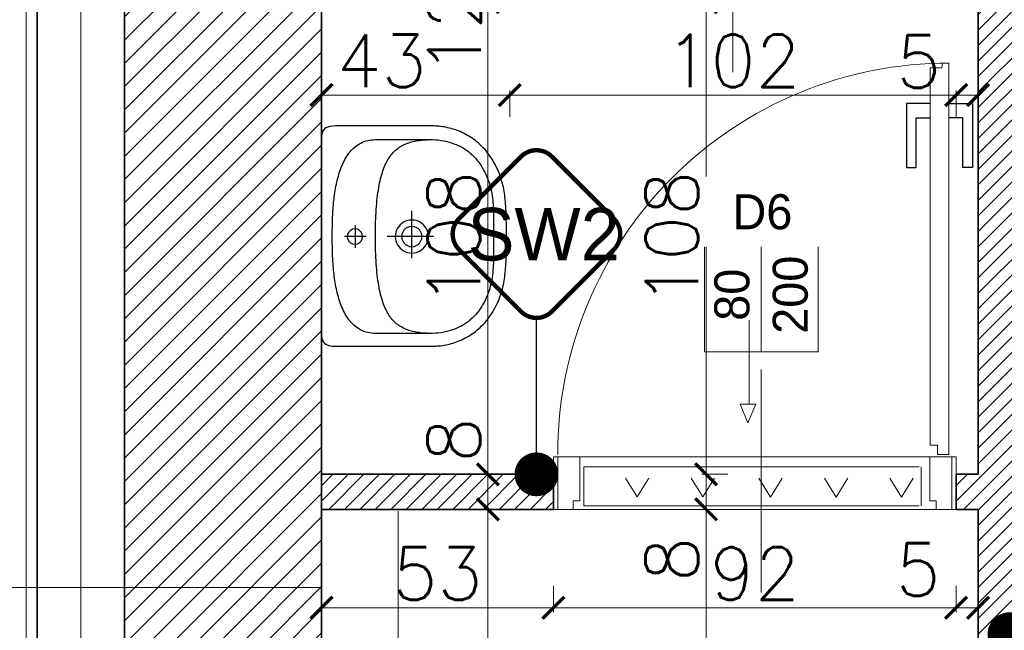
# Model space of a CAD drawing. Header units: millimetres. Extents: x -587 to 33545, y -26688 to 22494.
# Tile 140 of 256: x 8863 to 9088, y 10917 to 11056. Entities that reach past the tile are written whole.
import ezdxf
from ezdxf.lldxf.tags import DXFTag

# ---------------------------------------------------------------- set-up
doc = ezdxf.new("R2010")
doc.units = ezdxf.units.MM
doc.header["$MEASUREMENT"] = 0
for name, color, linetype, lineweight in [('_IS_EKO_kratki transferowe', 160, 'Continuous', 15), ('A_istniejące ściany', 7, 'Continuous', 35), ('A_izolacja', 5, 'Continuous', 9), ('A_l.przerywana', 250, 'ICAD_ISO03W100', 9), ('A_linie widokowe', 5, 'Continuous', 18), ('A_opisy', 166, 'Continuous', 15), ('A_projektowane sciany', 5, 'Continuous', 35), ('l.widokowa', 140, 'Continuous', 15), ('l.wypełnien', 253, 'Continuous', 5), ('linia opisowa', 175, 'Continuous', 9), ('szraf1', 8, 'Continuous', 5), ('wymiarowanie', 176, 'Continuous', 9)]:
    doc.layers.add(name, color=color, linetype=linetype, lineweight=lineweight)
for name, color, linetype in [('D-opis-elewacja', 104, 'Continuous'), ('D-opis-elewacje', 104, 'Continuous'), ('stolarka', 1, 'Continuous'), ('WYPOSAŻENIE', 1, 'Continuous')]:
    doc.layers.add(name, color=color, linetype=linetype)
doc.styles.add('styl2', font='simplex.shx')
doc.linetypes.add('BATTING', pattern='A,0.00254,-2.54,[134,ltypeshp.shx,S=2.54,R=0,X=-2.54,Y=0],-5.08,[134,ltypeshp.shx,S=2.54,R=180,X=2.54,Y=0],-2.54', length=10.16254)
tags = doc.linetypes.add('ICAD_ISO03W100', pattern=[30, 12, -18]).pattern_tags.tags
tags[6:7] = [DXFTag(74, 4), DXFTag(75, 0), DXFTag(340, '0'), DXFTag(46, 1.0), DXFTag(50, 0.0), DXFTag(44, 0.0), DXFTag(45, 0.0)]
tags[4:5] = [DXFTag(74, 4), DXFTag(75, 0), DXFTag(340, '0'), DXFTag(46, 1.0), DXFTag(50, 0.0), DXFTag(44, 0.0), DXFTag(45, 0.0)]
doc.dimstyles.new('Skala 1-50', dxfattribs={"dimtxt": 12, "dimasz": 5, "dimexe": 1, "dimexo": 1, "dimgap": 1.5, "dimtad": 1, "dimdec": 1, "dimrnd": 0.5, "dimtxsty": 'styl2', "dimblk": 'ARCHTICK', "dimcen": 5, "dimadec": 0, "dimazin": 0, "dimtfac": 1, "dimtdec": 1, "dimtmove": 1, "dimatfit": 3, "dimldrblk": 'ARCHTICK', "dimfxl": 5, "dimfxlon": 1, "dimlwd": -1, "dimlwe": -1, "dimarcsym": 0})

# ---------------------------------------------------------------- blocks, each defined once
blk = doc.blocks.new('zw$1165')
at = {"layer": 'WYPOSAŻENIE', "color": 0}
for points in [[(25.14, 42.24), (24.52, 42.24), (23.91, 42.24), (23.31, 42.24), (22.72, 42.23), (22.13, 42.23), (21.56, 42.22), (20.99, 42.2), (20.44, 42.19), (19.89, 42.17), (19.35, 42.15), (18.82, 42.12), (18.3, 42.09), (17.78, 42.05), (17.28, 42.01), (16.78, 41.96), (16.3, 41.91), (15.82, 41.85), (15.35, 41.78), (14.89, 41.71), (14.43, 41.63), (13.99, 41.54), (13.55, 41.44), (13.12, 41.33), (12.7, 41.22), (12.7, 41.22), (12.09, 41.03), (11.51, 40.84), (10.93, 40.63), (10.38, 40.4), (9.84, 40.17), (9.32, 39.92), (8.81, 39.67), (8.32, 39.4), (7.85, 39.12), (7.39, 38.84), (6.95, 38.54), (6.52, 38.23), (6.11, 37.92), (5.72, 37.6), (5.34, 37.27), (4.97, 36.93), (4.62, 36.58), (4.28, 36.23), (3.96, 35.87), (3.65, 35.51), (3.36, 35.14), (3.08, 34.76), (2.81, 34.39), (2.56, 34), (2.32, 33.62), (2.09, 33.23), (1.88, 32.83), (1.67, 32.44), (1.48, 32.04), (1.31, 31.64), (1.14, 31.24), (0.99, 30.84), (0.85, 30.44), (0.72, 30.03), (0.6, 29.63), (0.49, 29.23), (0.4, 28.83), (0.31, 28.43), (0.24, 28.03), (0.17, 27.64), (0.12, 27.25), (0.08, 26.86), (0.04, 26.47), (0.02, 26.09), (0, 25.72), (0, 25.34), (0, 25.34), (0, 3.19), (0.03, 2.5), (0.11, 1.9), (0.25, 1.4), (0.44, 0.99), (0.7, 0.66), (1.01, 0.4), (1.39, 0.22), (1.82, 0.09), (2.33, 0.02), (2.89, 0), (25.14, 0), (47.39, 0), (47.96, 0.02), (48.46, 0.09), (48.9, 0.22), (49.28, 0.4), (49.59, 0.66), (49.84, 0.99), (50.04, 1.4), (50.18, 1.9), (50.26, 2.5), (50.29, 3.19), (50.29, 25.34), (50.28, 25.72), (50.27, 26.09), (50.24, 26.47), (50.21, 26.86), (50.17, 27.25), (50.11, 27.64), (50.05, 28.03), (49.98, 28.43), (49.89, 28.83), (49.79, 29.23), (49.69, 29.63), (49.57, 30.03), (49.44, 30.44), (49.3, 30.84), (49.15, 31.24), (48.98, 31.64), (48.8, 32.04), (48.61, 32.44), (48.41, 32.83), (48.2, 33.23), (47.97, 33.62), (47.73, 34), (47.48, 34.39), (47.21, 34.76), (46.93, 35.14), (46.63, 35.51), (46.33, 35.87), (46, 36.23), (45.67, 36.58), (45.32, 36.93), (44.95, 37.27), (44.57, 37.6), (44.17, 37.92), (43.76, 38.23), (43.34, 38.54), (42.9, 38.84), (42.44, 39.12), (41.96, 39.4), (41.48, 39.67), (40.97, 39.92), (40.45, 40.17), (39.91, 40.4), (39.35, 40.63), (38.78, 40.84), (38.19, 41.03), (37.59, 41.22), (37.59, 41.22), (37.16, 41.33), (36.74, 41.44), (36.3, 41.54), (35.85, 41.63), (35.4, 41.71), (34.94, 41.78), (34.47, 41.85), (33.99, 41.91), (33.5, 41.96), (33.01, 42.01), (32.5, 42.05), (31.99, 42.09), (31.47, 42.12), (30.94, 42.15), (30.4, 42.17), (29.85, 42.19), (29.3, 42.2), (28.73, 42.22), (28.15, 42.23), (27.57, 42.23), (26.98, 42.24), (26.38, 42.24), (25.76, 42.24), (25.14, 42.24), (25.14, 42.24)], [(25.25, 39.29), (25.78, 39.29), (26.31, 39.3), (26.86, 39.3), (27.41, 39.3), (27.96, 39.31), (28.52, 39.31), (29.08, 39.31), (29.65, 39.31), (30.21, 39.3), (30.77, 39.29), (31.33, 39.27), (31.89, 39.24), (32.45, 39.21), (32.99, 39.17), (33.53, 39.12), (34.07, 39.06), (34.59, 38.99), (35.1, 38.9), (35.61, 38.8), (36.12, 38.69), (36.61, 38.56), (37.11, 38.42), (37.6, 38.27), (38.08, 38.1), (38.56, 37.92), (39.04, 37.72), (39.51, 37.51), (39.97, 37.28), (40.43, 37.04), (40.88, 36.78), (41.33, 36.51), (41.77, 36.22), (42.21, 35.91), (42.64, 35.58), (43.06, 35.24), (43.92, 34.42), (44.3, 33.99), (44.65, 33.56), (44.97, 33.12), (45.27, 32.67), (45.54, 32.21), (45.8, 31.73), (46.03, 31.25), (46.24, 30.75), (46.44, 30.24), (46.62, 29.71), (46.79, 29.16), (46.94, 28.6), (47.09, 28.02), (47.2, 27.34), (47.29, 26.67), (47.35, 26), (47.38, 25.32), (47.38, 12.31), (47.36, 11.84), (47.32, 11.39), (47.25, 10.96), (47.17, 10.54), (47.06, 10.13), (46.93, 9.74), (46.77, 9.36), (46.6, 8.99), (46.41, 8.64), (46.2, 8.3), (45.97, 7.97), (45.73, 7.65), (45.47, 7.35), (45.19, 7.06), (44.89, 6.78), (44.58, 6.51), (44.26, 6.26), (43.92, 6.01), (43.57, 5.78), (43.21, 5.55), (42.83, 5.34), (42.45, 5.14), (42.05, 4.94), (41.64, 4.76), (41.23, 4.58), (40.81, 4.42), (40.37, 4.26), (39.93, 4.11), (39.49, 3.97), (39.04, 3.84), (38.58, 3.72), (38.12, 3.6), (37.65, 3.49), (37.18, 3.39), (36.71, 3.3), (36.23, 3.21), (35.76, 3.13), (35.28, 3.05), (34.8, 2.98), (34.33, 2.92), (33.85, 2.86), (33.38, 2.8), (32.91, 2.76), (32.44, 2.71), (31.97, 2.67), (31.51, 2.64), (31.06, 2.61), (30.61, 2.58), (30.16, 2.56), (29.73, 2.53), (29.3, 2.52), (28.88, 2.5), (28.46, 2.49), (28.06, 2.48), (27.67, 2.47), (27.28, 2.47), (26.91, 2.46), (26.55, 2.46), (26.21, 2.46), (25.87, 2.46), (25.55, 2.46), (25.25, 2.46), (25.25, 2.46), (24.94, 2.46), (24.63, 2.46), (24.29, 2.46), (23.95, 2.46), (23.59, 2.46), (23.22, 2.47), (22.83, 2.47), (22.44, 2.48), (22.04, 2.49), (21.62, 2.5), (21.2, 2.52), (20.77, 2.53), (20.34, 2.56), (19.89, 2.58), (19.44, 2.61), (18.99, 2.64), (18.53, 2.67), (18.06, 2.71), (17.59, 2.76), (17.12, 2.8), (16.65, 2.86), (16.17, 2.92), (15.69, 2.98), (15.22, 3.05), (14.74, 3.13), (14.26, 3.21), (13.79, 3.3), (13.32, 3.39), (12.85, 3.49), (12.38, 3.6), (11.92, 3.72), (11.46, 3.84), (11.01, 3.97), (10.56, 4.11), (10.13, 4.26), (9.69, 4.42), (9.27, 4.58), (8.85, 4.76), (8.45, 4.94), (8.05, 5.14), (7.67, 5.34), (7.29, 5.55), (6.93, 5.78), (6.58, 6.01), (6.24, 6.26), (5.92, 6.51), (5.61, 6.78), (5.31, 7.06), (5.03, 7.35), (4.77, 7.65), (4.52, 7.97), (4.3, 8.3), (4.09, 8.64), (3.9, 8.99), (3.72, 9.36), (3.57, 9.74), (3.44, 10.13), (3.33, 10.54), (3.25, 10.96), (3.18, 11.39), (3.14, 11.84), (3.12, 12.31), (3.12, 12.31), (3.12, 25.32), (3.15, 26), (3.21, 26.67), (3.29, 27.34), (3.41, 28.02), (3.56, 28.6), (3.71, 29.16), (3.88, 29.71), (4.06, 30.24), (4.26, 30.75), (4.47, 31.25), (4.7, 31.73), (4.96, 32.21), (5.23, 32.67), (5.53, 33.12), (5.85, 33.56), (6.2, 33.99), (6.57, 34.42), (7.43, 35.24), (7.86, 35.58), (8.29, 35.91), (8.73, 36.22), (9.17, 36.51), (9.62, 36.78), (10.07, 37.04), (10.53, 37.28), (10.99, 37.51), (11.46, 37.72), (11.94, 37.92), (12.42, 38.1), (12.9, 38.27), (13.39, 38.42), (13.88, 38.56), (14.38, 38.69), (14.89, 38.8), (15.4, 38.9), (15.91, 38.99), (16.43, 39.06), (16.96, 39.12), (17.51, 39.17), (18.05, 39.21), (18.61, 39.24), (19.16, 39.27), (19.73, 39.29), (20.29, 39.3), (20.85, 39.31), (21.42, 39.31), (21.98, 39.31), (22.54, 39.31), (23.09, 39.3), (23.64, 39.3), (24.19, 39.3), (24.72, 39.29), (25.25, 39.29)], [(25.25, 12.31), (24.4, 12.31), (23.58, 12.32), (22.77, 12.34), (21.99, 12.36), (21.22, 12.38), (20.48, 12.42), (19.75, 12.45), (19.05, 12.5), (18.36, 12.55), (17.7, 12.6), (17.05, 12.67), (16.42, 12.73), (15.81, 12.81), (15.22, 12.89), (14.64, 12.98), (14.09, 13.07), (13.55, 13.17), (13.03, 13.27), (12.52, 13.38), (12.03, 13.5), (11.56, 13.62), (11.1, 13.75), (10.66, 13.89), (10.24, 14.03), (9.83, 14.18), (9.43, 14.33), (9.05, 14.49), (8.69, 14.66), (8.34, 14.83), (8, 15.01), (7.68, 15.19), (7.37, 15.38), (7.07, 15.58), (6.79, 15.79), (6.52, 16), (6.26, 16.21), (6.01, 16.44), (5.78, 16.67), (5.56, 16.9), (5.35, 17.15), (5.15, 17.4), (4.96, 17.65), (4.79, 17.91), (4.62, 18.18), (4.46, 18.46), (4.32, 18.74), (4.18, 19.03), (4.06, 19.32), (3.94, 19.62), (3.83, 19.93), (3.73, 20.24), (3.64, 20.56), (3.56, 20.89), (3.48, 21.23), (3.42, 21.57), (3.36, 21.91), (3.31, 22.27), (3.26, 22.63), (3.22, 23), (3.19, 23.37), (3.17, 23.75), (3.15, 24.14), (3.13, 24.54), (3.13, 24.94), (3.12, 25.34)], [(47.38, 25.34), (47.37, 24.94), (47.37, 24.54), (47.35, 24.14), (47.33, 23.75), (47.31, 23.37), (47.28, 23), (47.24, 22.63), (47.19, 22.27), (47.14, 21.91), (47.08, 21.57), (47.02, 21.23), (46.94, 20.89), (46.86, 20.56), (46.77, 20.24), (46.67, 19.93), (46.56, 19.62), (46.44, 19.32), (46.32, 19.03), (46.18, 18.74), (46.04, 18.46), (45.88, 18.18), (45.71, 17.91), (45.54, 17.65), (45.35, 17.4), (45.15, 17.15), (44.94, 16.9), (44.72, 16.67), (44.49, 16.44), (44.24, 16.21), (43.98, 16), (43.71, 15.79), (43.43, 15.58), (43.13, 15.38), (42.82, 15.19), (42.5, 15.01), (42.16, 14.83), (41.81, 14.66), (41.45, 14.49), (41.07, 14.33), (40.67, 14.18), (40.26, 14.03), (39.84, 13.89), (39.4, 13.75), (38.94, 13.62), (38.47, 13.5), (37.98, 13.38), (37.47, 13.27), (36.95, 13.17), (36.41, 13.07), (35.85, 12.98), (35.28, 12.89), (34.69, 12.81), (34.08, 12.73), (33.45, 12.67), (32.8, 12.6), (32.14, 12.55), (31.45, 12.5), (30.75, 12.45), (30.02, 12.42), (29.28, 12.38), (28.51, 12.36), (27.73, 12.34), (26.92, 12.32), (26.1, 12.31), (25.25, 12.31)], [(25.26, 25.56), (25.26, 15)], [(25.26, 16.85), (25.77, 16.89), (26.26, 16.99), (26.72, 17.15), (27.16, 17.37), (27.56, 17.64), (27.92, 17.96), (28.24, 18.32), (28.51, 18.72), (28.73, 19.16), (28.89, 19.62), (28.99, 20.11), (29.03, 20.63), (28.99, 21.14), (28.89, 21.63), (28.73, 22.09), (28.51, 22.53), (28.24, 22.93), (27.92, 23.29), (27.56, 23.61), (27.16, 23.88), (26.72, 24.1), (26.26, 24.26), (25.77, 24.36), (25.26, 24.4), (24.75, 24.36), (24.26, 24.26), (23.79, 24.1), (23.36, 23.88), (22.95, 23.61), (22.59, 23.29), (22.27, 22.93), (22, 22.53), (21.78, 22.09), (21.62, 21.63), (21.52, 21.14), (21.49, 20.63), (21.52, 20.11), (21.62, 19.62), (21.78, 19.16), (22, 18.72), (22.27, 18.32), (22.59, 17.96), (22.95, 17.64), (23.36, 17.37), (23.79, 17.15), (24.26, 16.99), (24.75, 16.89), (25.26, 16.85)], [(25.26, 18.31), (25.79, 18.37), (26.27, 18.55), (26.7, 18.82), (27.06, 19.18), (27.33, 19.61), (27.51, 20.1), (27.57, 20.63), (27.51, 21.15), (27.33, 21.64), (27.06, 22.07), (26.7, 22.43), (26.27, 22.7), (25.79, 22.88), (25.26, 22.94), (24.73, 22.88), (24.24, 22.7), (23.81, 22.43), (23.45, 22.07), (23.18, 21.64), (23.01, 21.15), (22.94, 20.63), (22.94, 20.63), (23.01, 20.1), (23.18, 19.61), (23.45, 19.18), (23.81, 18.82), (24.24, 18.55), (24.73, 18.37), (25.26, 18.31), (25.26, 18.31)], [(30.17, 20.65), (19.42, 20.65)], [(25.26, 5.87), (25.81, 5.96), (26.3, 6.21), (26.68, 6.59), (26.93, 7.08), (27.02, 7.63), (26.93, 8.19), (26.68, 8.67), (26.3, 9.05), (25.81, 9.3), (25.26, 9.39), (24.7, 9.3), (24.22, 9.05), (23.84, 8.67), (23.59, 8.19), (23.5, 7.63), (23.59, 7.08), (23.84, 6.59), (24.22, 6.21), (24.7, 5.96), (25.26, 5.87)], [(25.25, 10.21), (25.25, 5.27)], [(22.71, 7.72), (27.8, 7.72)]]:
    blk.add_lwpolyline(points, dxfattribs=at)
blk = doc.blocks.new('_ArchTick')
at = {"color": 0, "linetype": 'ByBlock', "const_width": 0.15}
blk.add_lwpolyline([(-0.5, -0.5), (0.5, 0.5)], dxfattribs=at)
blk = doc.blocks.new('*D5726')
at = {"layer": 'Defpoints', "color": 0}
for p in [(8618.8, 11098.12), (8873.23, 11098.12), (8872.54, 10690.11)]:
    blk.add_point(p, dxfattribs=at)
at = {"layer": 'wymiarowanie', "color": 0}
for p, q in [((8623.8, 11098.12), (8617.8, 11098.12)), ((8618.8, 10690.11), (8618.8, 11098.12)), ((8623.8, 10690.11), (8617.8, 10690.11))]:
    blk.add_line(p, q, dxfattribs=at)
at = {"layer": 'wymiarowanie', "color": 0, "xscale": 5, "yscale": 5, "zscale": 5}
for p, rotation in [((8618.8, 11098.12), 90), ((8618.8, 10690.11), 270)]:
    blk.add_blockref('_ArchTick', p, dxfattribs=dict(at, rotation=rotation))
at = {"layer": 'wymiarowanie', "color": 0, "insert": (8611, 10894.12), "char_height": 12, "attachment_point": 5, "rotation": 90, "style": 'styl2'}
blk.add_mtext('408', dxfattribs=at)
blk = doc.blocks.new('*D5907')
at = {"layer": 'Defpoints', "color": 0}
for p in [(9039.21, 11060.39), (9020.04, 10952.59), (9039.21, 10952.59)]:
    blk.add_point(p, dxfattribs=at)
at = {"layer": 'wymiarowanie', "color": 0}
for p, q in [((9025.04, 11060.39), (9019.04, 11060.39)), ((9020.04, 11060.39), (9020.04, 10952.59)), ((9025.04, 10952.59), (9019.04, 10952.59))]:
    blk.add_line(p, q, dxfattribs=at)
at = {"layer": 'wymiarowanie', "color": 0, "xscale": 5, "yscale": 5, "zscale": 5}
for p, rotation in [((9020.04, 11060.39), 90), ((9020.04, 10952.59), 270)]:
    blk.add_blockref('_ArchTick', p, dxfattribs=dict(at, rotation=rotation))
at = {"layer": 'wymiarowanie', "color": 0, "insert": (9012.24, 11006.49), "char_height": 12, "attachment_point": 5, "rotation": 90, "style": 'styl2'}
blk.add_mtext('108', dxfattribs=at)
blk = doc.blocks.new('*D5908')
at = {"layer": 'Defpoints', "color": 0}
for p in [(9039.21, 10952.59), (9002.4, 10944.59), (9020.04, 10944.59)]:
    blk.add_point(p, dxfattribs=at)
at = {"layer": 'wymiarowanie', "color": 0}
for p, q in [((9025.04, 10952.59), (9019.04, 10952.59)), ((9020.04, 10952.59), (9020.04, 10944.59)), ((9015.04, 10944.59), (9021.04, 10944.59)), ((9020.04, 10944.59), (9020.04, 10927.61))]:
    blk.add_line(p, q, dxfattribs=at)
at = {"layer": 'wymiarowanie', "color": 0, "xscale": 5, "yscale": 5, "zscale": 5}
for p, rotation in [((9020.04, 10952.59), 90), ((9020.04, 10944.59), 270)]:
    blk.add_blockref('_ArchTick', p, dxfattribs=dict(at, rotation=rotation))
at = {"layer": 'wymiarowanie', "color": 0, "insert": (9012.24, 10933.17), "char_height": 12, "attachment_point": 5, "rotation": 90, "style": 'styl2'}
blk.add_mtext('8', dxfattribs=at)
blk = doc.blocks.new('*D5909')
at = {"layer": 'Defpoints', "color": 0}
for p in [(9002.4, 10944.59), (8998.07, 10839.59), (9020.04, 10839.59)]:
    blk.add_point(p, dxfattribs=at)
at = {"layer": 'wymiarowanie', "color": 0}
for p, q in [((9015.04, 10944.59), (9021.04, 10944.59)), ((9020.04, 10944.59), (9020.04, 10839.59)), ((9015.04, 10839.59), (9021.04, 10839.59))]:
    blk.add_line(p, q, dxfattribs=at)
at = {"layer": 'wymiarowanie', "color": 0, "xscale": 5, "yscale": 5, "zscale": 5}
for p, rotation in [((9020.04, 10944.59), 90), ((9020.04, 10839.59), 270)]:
    blk.add_blockref('_ArchTick', p, dxfattribs=dict(at, rotation=rotation))
at = {"layer": 'wymiarowanie', "color": 0, "insert": (9012.24, 10857.1), "char_height": 12, "attachment_point": 5, "rotation": 90, "style": 'styl2'}
blk.add_mtext('105', dxfattribs=at)
blk = doc.blocks.new('*D5980')
at = {"layer": 'Defpoints', "color": 0}
for p in [(8975.19, 11039.18), (8932.19, 10980.36), (8975.19, 10980.36)]:
    blk.add_point(p, dxfattribs=at)
at = {"layer": 'wymiarowanie', "color": 0}
for p, q in [((8932.19, 11034.18), (8932.19, 11040.18)), ((8932.19, 11039.18), (8975.19, 11039.18)), ((8975.19, 11034.18), (8975.19, 11040.18))]:
    blk.add_line(p, q, dxfattribs=at)
at = {"layer": 'wymiarowanie', "color": 0, "xscale": 5, "yscale": 5, "zscale": 5, "rotation": 180}
blk.add_blockref('_ArchTick', (8932.19, 11039.18), dxfattribs=at)
at = {"layer": 'wymiarowanie', "color": 0, "xscale": 5, "yscale": 5, "zscale": 5}
blk.add_blockref('_ArchTick', (8975.19, 11039.18), dxfattribs=at)
at = {"layer": 'wymiarowanie', "color": 0, "insert": (8945.88, 11046.98), "char_height": 12, "attachment_point": 5, "style": 'styl2'}
blk.add_mtext('43', dxfattribs=at)
blk = doc.blocks.new('*D5981')
at = {"layer": 'Defpoints', "color": 0}
for p in [(9077.19, 11039.18), (8975.19, 10980.36), (9077.19, 10980.36)]:
    blk.add_point(p, dxfattribs=at)
at = {"layer": 'wymiarowanie', "color": 0}
for p, q in [((8975.19, 11034.18), (8975.19, 11040.18)), ((8975.19, 11039.18), (9077.19, 11039.18)), ((9077.19, 11034.18), (9077.19, 11040.18))]:
    blk.add_line(p, q, dxfattribs=at)
at = {"layer": 'wymiarowanie', "color": 0, "xscale": 5, "yscale": 5, "zscale": 5, "rotation": 180}
blk.add_blockref('_ArchTick', (8975.19, 11039.18), dxfattribs=at)
at = {"layer": 'wymiarowanie', "color": 0, "xscale": 5, "yscale": 5, "zscale": 5}
blk.add_blockref('_ArchTick', (9077.19, 11039.18), dxfattribs=at)
at = {"layer": 'wymiarowanie', "color": 0, "insert": (9026.19, 11046.98), "char_height": 12, "attachment_point": 5, "style": 'styl2'}
blk.add_mtext('102', dxfattribs=at)
blk = doc.blocks.new('*D5982')
at = {"layer": 'Defpoints', "color": 0}
for p in [(9082.19, 11039.18), (9077.19, 11034.18), (9082.19, 11034.18)]:
    blk.add_point(p, dxfattribs=at)
at = {"layer": 'wymiarowanie', "color": 0}
for p, q in [((9077.19, 11035.18), (9077.19, 11040.18)), ((9077.19, 11039.18), (9082.19, 11039.18)), ((9082.19, 11035.18), (9082.19, 11040.18))]:
    blk.add_line(p, q, dxfattribs=at)
at = {"layer": 'wymiarowanie', "color": 0, "xscale": 5, "yscale": 5, "zscale": 5, "rotation": 180}
blk.add_blockref('_ArchTick', (9077.19, 11039.18), dxfattribs=at)
at = {"layer": 'wymiarowanie', "color": 0, "xscale": 5, "yscale": 5, "zscale": 5}
blk.add_blockref('_ArchTick', (9082.19, 11039.18), dxfattribs=at)
at = {"layer": 'wymiarowanie', "color": 0, "insert": (9068.64, 11046.83), "char_height": 12, "attachment_point": 5, "style": 'styl2'}
blk.add_mtext('5', dxfattribs=at)
blk = doc.blocks.new('*D5992')
at = {"layer": 'Defpoints', "color": 0}
for p in [(8932.19, 10944.59), (8985.19, 10944.59), (8985.19, 10922.13)]:
    blk.add_point(p, dxfattribs=at)
at = {"layer": 'wymiarowanie', "color": 0}
for p, q in [((8932.19, 10927.13), (8932.19, 10921.13)), ((8985.19, 10927.13), (8985.19, 10921.13)), ((8932.19, 10922.13), (8985.19, 10922.13))]:
    blk.add_line(p, q, dxfattribs=at)
at = {"layer": 'wymiarowanie', "color": 0, "xscale": 5, "yscale": 5, "zscale": 5, "rotation": 180}
blk.add_blockref('_ArchTick', (8932.19, 10922.13), dxfattribs=at)
at = {"layer": 'wymiarowanie', "color": 0, "xscale": 5, "yscale": 5, "zscale": 5}
blk.add_blockref('_ArchTick', (8985.19, 10922.13), dxfattribs=at)
at = {"layer": 'wymiarowanie', "color": 0, "insert": (8958.69, 10929.93), "char_height": 12, "attachment_point": 5, "style": 'styl2'}
blk.add_mtext('53', dxfattribs=at)
blk = doc.blocks.new('*D5993')
at = {"layer": 'Defpoints', "color": 0}
for p in [(9077.19, 10948.59), (8985.19, 10944.59), (9077.19, 10922.13)]:
    blk.add_point(p, dxfattribs=at)
at = {"layer": 'wymiarowanie', "color": 0}
for p, q in [((8985.19, 10927.13), (8985.19, 10921.13)), ((9077.19, 10927.13), (9077.19, 10921.13)), ((8985.19, 10922.13), (9077.19, 10922.13))]:
    blk.add_line(p, q, dxfattribs=at)
at = {"layer": 'wymiarowanie', "color": 0, "xscale": 5, "yscale": 5, "zscale": 5, "rotation": 180}
blk.add_blockref('_ArchTick', (8985.19, 10922.13), dxfattribs=at)
at = {"layer": 'wymiarowanie', "color": 0, "xscale": 5, "yscale": 5, "zscale": 5}
blk.add_blockref('_ArchTick', (9077.19, 10922.13), dxfattribs=at)
at = {"layer": 'wymiarowanie', "color": 0, "insert": (9031.19, 10929.93), "char_height": 12, "attachment_point": 5, "style": 'styl2'}
blk.add_mtext('92', dxfattribs=at)
blk = doc.blocks.new('*D5994')
at = {"layer": 'Defpoints', "color": 0}
for p in [(9077.19, 10948.59), (9082.19, 10944.59), (9082.19, 10922.13)]:
    blk.add_point(p, dxfattribs=at)
at = {"layer": 'wymiarowanie', "color": 0}
for p, q in [((9077.19, 10927.13), (9077.19, 10921.13)), ((9082.19, 10927.13), (9082.19, 10921.13)), ((9077.19, 10922.13), (9082.19, 10922.13))]:
    blk.add_line(p, q, dxfattribs=at)
at = {"layer": 'wymiarowanie', "color": 0, "xscale": 5, "yscale": 5, "zscale": 5, "rotation": 180}
blk.add_blockref('_ArchTick', (9077.19, 10922.13), dxfattribs=at)
at = {"layer": 'wymiarowanie', "color": 0, "xscale": 5, "yscale": 5, "zscale": 5}
blk.add_blockref('_ArchTick', (9082.19, 10922.13), dxfattribs=at)
at = {"layer": 'wymiarowanie', "color": 0, "insert": (9068.52, 10930.84), "char_height": 12, "attachment_point": 5, "style": 'styl2'}
blk.add_mtext('5', dxfattribs=at)
blk = doc.blocks.new('*D6138')
at = {"layer": 'Defpoints', "color": 0}
for p in [(8953.69, 11072.39), (8948.63, 11060.39), (8970.2, 11060.39)]:
    blk.add_point(p, dxfattribs=at)
at = {"layer": 'wymiarowanie', "color": 0}
for p, q in [((8965.2, 11072.39), (8971.2, 11072.39)), ((8970.2, 11072.39), (8970.2, 11060.39)), ((8965.2, 11060.39), (8971.2, 11060.39))]:
    blk.add_line(p, q, dxfattribs=at)
at = {"layer": 'wymiarowanie', "color": 0, "xscale": 5, "yscale": 5, "zscale": 5}
for p, rotation in [((8970.2, 11072.39), 90), ((8970.2, 11060.39), 270)]:
    blk.add_blockref('_ArchTick', p, dxfattribs=dict(at, rotation=rotation))
at = {"layer": 'wymiarowanie', "color": 0, "insert": (8962.55, 11054.11), "char_height": 12, "attachment_point": 5, "rotation": 90, "style": 'styl2'}
blk.add_mtext('12', dxfattribs=at)
blk = doc.blocks.new('*D6139')
at = {"layer": 'Defpoints', "color": 0}
for p in [(8948.63, 11060.39), (8949.01, 10952.59), (8970.2, 10952.59)]:
    blk.add_point(p, dxfattribs=at)
at = {"layer": 'wymiarowanie', "color": 0}
for p, q in [((8965.2, 11060.39), (8971.2, 11060.39)), ((8970.2, 11060.39), (8970.2, 10952.59)), ((8965.2, 10952.59), (8971.2, 10952.59))]:
    blk.add_line(p, q, dxfattribs=at)
at = {"layer": 'wymiarowanie', "color": 0, "xscale": 5, "yscale": 5, "zscale": 5}
for p, rotation in [((8970.2, 11060.39), 90), ((8970.2, 10952.59), 270)]:
    blk.add_blockref('_ArchTick', p, dxfattribs=dict(at, rotation=rotation))
at = {"layer": 'wymiarowanie', "color": 0, "insert": (8962.4, 11006.49), "char_height": 12, "attachment_point": 5, "rotation": 90, "style": 'styl2'}
blk.add_mtext('108', dxfattribs=at)
blk = doc.blocks.new('*D6140')
at = {"layer": 'Defpoints', "color": 0}
for p in [(8949.01, 10952.59), (8948.25, 10944.59), (8970.2, 10944.59)]:
    blk.add_point(p, dxfattribs=at)
at = {"layer": 'wymiarowanie', "color": 0}
for p, q in [((8965.2, 10952.59), (8971.2, 10952.59)), ((8970.2, 10952.59), (8970.2, 10944.59)), ((8965.2, 10944.59), (8971.2, 10944.59))]:
    blk.add_line(p, q, dxfattribs=at)
at = {"layer": 'wymiarowanie', "color": 0, "xscale": 5, "yscale": 5, "zscale": 5}
for p, rotation in [((8970.2, 10952.59), 90), ((8970.2, 10944.59), 270)]:
    blk.add_blockref('_ArchTick', p, dxfattribs=dict(at, rotation=rotation))
at = {"layer": 'wymiarowanie', "color": 0, "insert": (8962.4, 10960.45), "char_height": 12, "attachment_point": 5, "rotation": 90, "style": 'styl2'}
blk.add_mtext('8', dxfattribs=at)
blk = doc.blocks.new('*D6141')
at = {"layer": 'Defpoints', "color": 0}
for p in [(8948.25, 10944.59), (8955.68, 10839.59), (8970.2, 10839.59)]:
    blk.add_point(p, dxfattribs=at)
at = {"layer": 'wymiarowanie', "color": 0}
for p, q in [((8965.2, 10944.59), (8971.2, 10944.59)), ((8970.2, 10944.59), (8970.2, 10839.59)), ((8965.2, 10839.59), (8971.2, 10839.59))]:
    blk.add_line(p, q, dxfattribs=at)
at = {"layer": 'wymiarowanie', "color": 0, "xscale": 5, "yscale": 5, "zscale": 5}
for p, rotation in [((8970.2, 10944.59), 90), ((8970.2, 10839.59), 270)]:
    blk.add_blockref('_ArchTick', p, dxfattribs=dict(at, rotation=rotation))
at = {"layer": 'wymiarowanie', "color": 0, "insert": (8962.4, 10892.09), "char_height": 12, "attachment_point": 5, "rotation": 90, "style": 'styl2'}
blk.add_mtext('105', dxfattribs=at)
blk = doc.blocks.new('_Dot')
at = {"color": 0, "linetype": 'ByBlock', "lineweight": -2}
blk.add_line((-0.5, 0), (-1, 0), dxfattribs=at)
at = {"color": 0, "linetype": 'ByBlock', "const_width": 0.5}
blk.add_lwpolyline([(-0.25, 0, 1), (0.25, 0, 1)], format="xyb", close=True, dxfattribs=at)
blk = doc.blocks.new('kratki nawiewne')
at = {"layer": '_IS_EKO_kratki transferowe', "color": 252}
for p, q in [((9281.01, 11206.53), (9281.01, 11197.62)), ((9281.01, 11206.53), (9281.01, 11197.62)), ((9358.09, 11206.51), (9281.51, 11206.51)), ((9358.09, 11197.61), (9358.09, 11206.51)), ((9281.51, 11197.61), (9358.09, 11197.61)), ((9281.51, 11197.61), (9358.09, 11197.61)), ((9318.82, 11183.33), (9320.6, 11187.6)), ((9318.82, 11183.33), (9320.6, 11187.6)), ((9322.38, 11183.33), (9320.6, 11187.6)), ((9322.38, 11183.33), (9320.6, 11187.6)), ((9318.82, 11183.33), (9322.38, 11183.33)), ((9318.82, 11183.33), (9322.38, 11183.33)), ((9320.35, 11175.71), (9320.35, 11183.33)), ((9320.35, 11164.15), (9320.35, 11183.33))]:
    blk.add_line(p, q, dxfattribs=at)
at = {"layer": '_IS_EKO_kratki transferowe', "color": 252, "lineweight": 15}
for p, q in [((9285.5, 11204.53), (9282.84, 11200.22)), ((9285.5, 11204.53), (9282.84, 11200.22)), ((9285.5, 11204.53), (9288.16, 11200.22)), ((9285.5, 11204.53), (9288.16, 11200.22)), ((9300.47, 11204.53), (9297.81, 11200.22)), ((9300.47, 11204.53), (9297.81, 11200.22)), ((9300.47, 11204.53), (9303.13, 11200.22)), ((9300.47, 11204.53), (9303.13, 11200.22)), ((9315.44, 11204.53), (9312.78, 11200.22)), ((9315.44, 11204.53), (9312.78, 11200.22)), ((9315.44, 11204.53), (9318.11, 11200.22)), ((9315.44, 11204.53), (9318.11, 11200.22)), ((9330.91, 11204.51), (9328.25, 11200.2)), ((9330.91, 11204.51), (9328.25, 11200.2)), ((9330.91, 11204.51), (9333.57, 11200.2)), ((9330.91, 11204.51), (9333.57, 11200.2)), ((9345.89, 11204.51), (9343.22, 11200.2)), ((9345.89, 11204.51), (9343.22, 11200.2)), ((9345.89, 11204.51), (9348.55, 11200.2)), ((9345.89, 11204.51), (9348.55, 11200.2))]:
    blk.add_line(p, q, dxfattribs=at)

msp = doc.modelspace()

# ---------------------------------------------------------------- hatches: boundary and pattern name
at = {"layer": 'l.wypełnien'}
h = msp.add_hatch(dxfattribs=at)
h.set_pattern_fill('ANSI31', color=256, scale=30, style=0)
h.set_pattern_definition([(45, (0, 6.0705), (-2.6516504, 2.6516504), [])])
edge = h.paths.add_edge_path()
edge.add_line((8932.19, 10926.77), (8932.19, 10984.74))
edge.add_line((8932.19, 10984.74), (8932.19, 11029.24))
edge.add_line((8932.19, 11029.24), (8932.19, 11092.62))
edge.add_line((8932.19, 11092.62), (8932.19, 11096.12))
edge.add_line((8932.19, 11096.12), (8887.19, 11096.12))
edge.add_line((8887.19, 11096.12), (8887.19, 10926.77))
edge.add_line((8887.19, 10926.77), (8932.19, 10926.77))
h.paths.add_polyline_path([(9644.52, 11101.7), (9645.19, 11101.7), (9645.19, 11328.39), (9879.19, 11328.39), (9879.19, 11240.39), (9924.19, 11240.39), (9924.19, 11374.77), (9592.09, 11374.77), (9506.19, 11374.77), (9506.19, 11329.59), (9604.19, 11329.59), (9604.19, 11101.7)])
h.paths.add_polyline_path([(8887.19, 10692.11), (8932.19, 10692.11), (8932.19, 10800.59), (9246.19, 10800.59), (9246.19, 10839.59), (9259.19, 10839.59), (9259.19, 10913.09), (9235.19, 10913.09), (9235.19, 10839.59), (8932.19, 10839.59), (8932.19, 10926.77), (8887.19, 10926.77)])
h.paths.add_polyline_path([(8975.77, 11329.59), (9235.19, 11329.59), (9259.19, 11329.59), (9360.94, 11329.59), (9360.94, 11374.77), (8975.77, 11374.77)])
h.paths.add_polyline_path([(8887.19, 11374.77), (8887.19, 11242.37), (8907.93, 11242.37), (8932.19, 11242.37), (8932.19, 11329.59), (8975.77, 11329.59), (8975.77, 11374.77)])
h.paths.add_polyline_path([(9604.19, 11101.7), (9644.52, 11101.7), (9644.52, 11096.13), (9645.19, 11096.13), (9645.19, 11011.5), (9612.19, 11011.5), (9612.19, 11024.5), (9604.19, 11024.5)])
h.paths.add_polyline_path([(9924.19, 11101.7), (9924.19, 11164.96), (9879.19, 11164.96), (9879.19, 11101.7)])
h.paths.add_polyline_path([(9246.19, 10839.59), (9246.19, 10800.59), (9266.19, 10800.59), (9266.19, 10839.59)])
h.paths.add_polyline_path([(9879.19, 11084.56), (9924.19, 11084.66), (9924.19, 11101.7), (9879.19, 11101.7)])
h.paths.add_polyline_path([(9259.19, 10913.09), (9259.19, 10933.09), (9250.18, 10933.09), (9235.19, 10933.09), (9235.19, 10913.09)])
h.paths.add_polyline_path([(9235.19, 11078.39), (9235.19, 11058.39), (9259.19, 11058.39), (9259.19, 11078.39)])
h.paths.add_polyline_path([(9235.19, 11035.09), (9250.18, 11035.09), (9259.19, 11035.09), (9259.19, 11041.22), (9259.19, 11055.09), (9235.19, 11055.09)])
h.paths.add_polyline_path([(9235.19, 11329.59), (9235.19, 11309.59), (9259.19, 11309.59), (9259.19, 11329.59)])
h.paths.add_polyline_path([(9235.19, 11192.99), (9259.19, 11192.99), (9259.19, 11192.99), (9259.19, 11197.59), (9259.19, 11205.59), (9259.19, 11205.59), (9235.19, 11205.59), (9235.19, 11197.59)])
h.paths.add_polyline_path([(9235.19, 11180.39), (9247.19, 11180.39), (9259.19, 11180.39), (9259.19, 11180.39), (9259.19, 11192.99), (9259.19, 11192.99), (9235.19, 11192.99), (9235.19, 11180.39)])
h.paths.add_polyline_path([(9259.19, 11055.09), (9259.19, 11057.99), (9259.19, 11058.39), (9235.19, 11058.39), (9235.19, 11055.09), (9259.19, 11055.09)])
h = msp.add_hatch(dxfattribs=at)
h.set_pattern_fill('ANSI31', color=5, scale=20, style=0)
h.set_pattern_definition([(45, (0, 6.0705), (-1.76776695, 1.76776695), [])])
h.paths.add_polyline_path([(9094.19, 10839.59), (9094.19, 11060.39), (9235.19, 11060.39), (9235.19, 11072.39), (9077.19, 11072.39), (9077.19, 11060.39), (9082.19, 11060.39), (9082.19, 10952.59), (9077.19, 10952.59), (9077.19, 10944.59), (9082.19, 10944.59), (9082.19, 10839.59), (9094.19, 10839.59)])
h.paths.add_polyline_path([(9384.19, 10964.59), (9451.64, 10964.59), (9451.64, 10972.59), (9392.19, 10972.59), (9392.19, 11087.59), (9604.19, 11087.59), (9604.19, 11095.59), (9392.19, 11095.59), (9392.19, 11100.59), (9384.19, 11100.59)])
h.paths.add_polyline_path([(9612.19, 11011.5), (9645.19, 11011.5), (9645.19, 10996.39), (9645.19, 10984.39), (9645.19, 10957.39), (9604.19, 10957.39), (9604.19, 10964.59), (9543.64, 10964.59), (9543.64, 10972.59), (9604.19, 10972.59), (9604.19, 11024.5), (9612.19, 11024.5)])
h.paths.add_polyline_path([(8932.19, 11060.39), (8975.19, 11060.39), (8975.19, 11072.39), (8932.19, 11072.39)])
h.paths.add_polyline_path([(8932.19, 10944.59), (8985.19, 10944.59), (8985.19, 10952.59), (8932.19, 10952.59)])

# ---------------------------------------------------------------- linework, layer by layer
at = {"color": 5, "lineweight": 9}
for points in [[(8991.19, 10946.57), (8989.67, 10946.57), (8989.67, 10944.59), (8986.14, 10944.59), (8986.14, 10956.59), (8991.19, 10956.59), (8991.19, 10946.57)], [(9071.14, 10946.57), (9072.65, 10946.57), (9072.65, 10944.59), (9076.19, 10944.59), (9076.19, 10956.59), (9071.14, 10956.59), (9071.14, 10946.57)]]:
    msp.add_lwpolyline(points, dxfattribs=at)
at = {"layer": 'A_istniejące ściany', "color": 7}
for points in [[(8887.19, 11096.12), (8887.19, 10692.11)], [(8932.19, 10839.59), (8932.19, 11096.12)]]:
    msp.add_lwpolyline(points, dxfattribs=at)
at = {"layer": 'A_istniejące ściany', "color": 5}
for points in [[(9082.19, 10952.59), (9082.19, 11060.39)], [(8985.19, 10952.59), (8932.19, 10952.59)], [(9082.19, 10952.59), (9077.19, 10952.59)], [(8985.19, 10944.59), (8932.19, 10944.59)], [(9082.19, 10944.59), (9077.19, 10944.59)], [(9082.19, 10839.59), (9082.19, 10944.59)]]:
    msp.add_lwpolyline(points, dxfattribs=at)
at = {"layer": 'A_izolacja', "lineweight": 35}
msp.add_lwpolyline([(8867.19, 11098.12), (8867.19, 10690.11)], dxfattribs=at)
at = {"layer": 'A_izolacja', "linetype": 'BATTING'}
msp.add_lwpolyline([(8877.19, 11096.12), (8877.19, 10690.11)], dxfattribs=at)
at = {"layer": 'A_l.przerywana', "color": 5, "ltscale": 0.3}
msp.add_lwpolyline([(8985.19, 10956.59), (8985.19, 10944.59), (9077.19, 10944.59), (9077.19, 10956.59)], close=True, dxfattribs=at)
at = {"layer": 'A_linie widokowe', "color": 7}
msp.add_lwpolyline([(8949.69, 10839.98), (8949.69, 10944.2)], dxfattribs=at)
at = {"layer": 'A_opisy'}
for p, q in [((9026.19, 11044.42), (9026.19, 11099.42)), ((9032.66, 10925.59), (9032.66, 10980.59))]:
    msp.add_line(p, q, dxfattribs=at)
at = {"layer": 'A_projektowane sciany', "color": 5}
for p, q in [((8985.19, 10952.59), (8985.19, 10944.59)), ((9077.19, 10952.59), (9077.19, 10944.59))]:
    msp.add_line(p, q, dxfattribs=at)
at = {"layer": 'D-opis-elewacja', "color": 5}
msp.add_lwpolyline([(8981.29, 10962.59), (8981.29, 10972.59), (8981.29, 10988.3)], dxfattribs=at)
at = {"layer": 'D-opis-elewacje', "color": 5, "const_width": 1}
msp.add_lwpolyline([(8963.61, 11003.91), (8977.75, 10989.77, 0.414214), (8984.82, 10989.77), (8998.97, 11003.91, 0.414214), (8998.97, 11010.98), (8984.82, 11025.12, 0.414214), (8977.75, 11025.12), (8963.61, 11010.98, 0.414214)], format="xyb", close=True, dxfattribs=at)
at = {"layer": 'linia opisowa'}
msp.add_lwpolyline([(8932.19, 10926.77), (8783.38, 10926.77)], dxfattribs=at)
at = {"layer": 'stolarka', "color": 5, "lineweight": 9}
msp.add_lwpolyline([(9072.89, 10957.13), (9075.49, 10957.13), (9075.49, 11046.48), (9074.08, 11046.47), (9073.92, 11045.4), (9071.26, 11045.4), (9071.26, 10959.28), (9072.89, 10959.28), (9072.89, 10957.13)], dxfattribs=at)
at = {"layer": 'stolarka', "color": 5}
for points in [[(9071.26, 11037.23), (9065.85, 11037.23), (9065.85, 11022.61), (9068.02, 11022.61), (9068.02, 11033.98), (9071.26, 11033.98)], [(9075.49, 11037.23), (9080.9, 11037.23), (9080.9, 11022.61), (9078.73, 11022.61), (9078.73, 11033.98), (9075.49, 11033.98)]]:
    msp.add_lwpolyline(points, dxfattribs=at)

# ---------------------------------------------------------------- block references
at = {"layer": 'D-opis-elewacja', "color": 5, "xscale": 9.999999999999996, "yscale": 10, "zscale": 10, "rotation": -90}
msp.add_blockref('_Dot', (8981.29, 10952.59), dxfattribs=at)
at = {"layer": 'D-opis-elewacja', "color": 5, "xscale": -10, "yscale": 10, "zscale": 10}
msp.add_blockref('_Dot', (9089.37, 10916.09), dxfattribs=at)
at = {"layer": 'szraf1', "color": 7, "rotation": -90}
msp.add_blockref('zw$1165', (8932.19, 11032.13), dxfattribs=at)

# ---------------------------------------------------------------- texts
at = {"layer": 'wymiarowanie', "color": 5, "insert": (8965.56, 11013.41), "char_height": 12, "width": 36.658, "attachment_point": 1}
msp.add_mtext('{\\fCentury Gothic|b0|i0|c238|p0;SW2}', dxfattribs=at)

# ---------------------------------------------------------------- dimensions: what is measured, and where the dimension line sits
at = {"layer": 'wymiarowanie'}
for base, p1, p2, picture, middle in [((8618.8, 11098.12), (8872.54, 10690.11), (8873.23, 11098.12), '*D5726', (8611, 10894.12)), ((8970.2, 10952.59), (8948.63, 11060.39), (8949.01, 10952.59), '*D6139', (8962.4, 11006.49)), ((8970.2, 10839.59), (8948.25, 10944.59), (8955.68, 10839.59), '*D6141', (8962.4, 10892.09))]:
    dim = msp.add_linear_dim(base=base, p1=p1, p2=p2, angle=90, dimstyle='Skala 1-50', dxfattribs=at)
    dim.commit()
    dim.dimension.update_dxf_attribs({"geometry": picture, "text_midpoint": middle})
for base, p1, p2, picture, middle in [((8970.2, 11060.39), (8953.69, 11072.39), (8948.63, 11060.39), '*D6138', (8970.2, 11054.11)), ((8970.2, 10944.59), (8949.01, 10952.59), (8948.25, 10944.59), '*D6140', (8970.2, 10960.45)), ((9020.04, 10944.59), (9039.21, 10952.59), (9002.4, 10944.59), '*D5908', (9020.04, 10933.17)), ((9020.04, 10839.59), (9002.4, 10944.59), (8998.07, 10839.59), '*D5909', (9020.04, 10857.1))]:
    dim = msp.add_linear_dim(base=base, p1=p1, p2=p2, angle=90, dimstyle='Skala 1-50', dxfattribs=at)
    dim.commit()
    dim.dimension.update_dxf_attribs({"geometry": picture, "text_midpoint": middle, "dimtype": 160})
for base, p1, p2, picture, middle in [((8975.19, 11039.18), (8932.19, 10980.36), (8975.19, 10980.36), '*D5980', (8945.88, 11039.18)), ((9082.19, 11039.18), (9077.19, 11034.18), (9082.19, 11034.18), '*D5982', (9068.64, 11039.18)), ((9082.19, 10922.13), (9077.19, 10948.59), (9082.19, 10944.59), '*D5994', (9068.52, 10923.19))]:
    dim = msp.add_linear_dim(base=base, p1=p1, p2=p2, dimstyle='Skala 1-50', dxfattribs=at)
    dim.commit()
    dim.dimension.update_dxf_attribs({"geometry": picture, "text_midpoint": middle, "dimtype": 160})
for base, p1, p2, picture, middle in [((9077.19, 10922.13), (8985.19, 10944.59), (9077.19, 10948.59), '*D5993', (9031.19, 10929.93)), ((8985.19, 10922.13), (8932.19, 10944.59), (8985.19, 10944.59), '*D5992', (8958.69, 10929.93))]:
    dim = msp.add_linear_dim(base=base, p1=p1, p2=p2, dimstyle='Skala 1-50', dxfattribs=at)
    dim.commit()
    dim.dimension.update_dxf_attribs({"geometry": picture, "text_midpoint": middle})

# ---------------------------------------------------------------- next in the draw order: texts
at = {"layer": 'A_opisy', "ltscale": 0.3, "insert": (9032.66, 10993.59), "char_height": 8, "width": 26, "attachment_point": 5, "rotation": 90, "bg_fill": 2}
msp.add_mtext('\\pxqc;{\\fCentury Gothic|b0|i0|c238|p0;80\\P200}', dxfattribs=at)

# ---------------------------------------------------------------- next in the draw order: linework, layer by layer
at = {"layer": 'A_opisy', "lineweight": 30, "ltscale": 0.3}
msp.add_lwpolyline([(9019.66, 11019.59), (9045.66, 11019.59), (9045.66, 11006.59), (9019.66, 11006.59)], close=True, dxfattribs=at)
at = {"layer": 'A_opisy', "ltscale": 0.3}
for points in [[(9032.66, 11006.59), (9032.66, 10980.59), (9019.66, 10980.59), (9019.66, 11006.59)], [(9045.66, 11006.59), (9045.66, 10980.59), (9032.66, 10980.59), (9032.66, 11006.59)]]:
    msp.add_lwpolyline(points, close=True, dxfattribs=at)
at = {"layer": 'stolarka', "color": 5, "linetype": 'ICAD_ISO03W100', "lineweight": 13, "ltscale": 0.3}
msp.add_arc((9075.49, 10957.13), 89.35, 89.9469, 179.9997, dxfattribs=at)

# ---------------------------------------------------------------- next in the draw order: block references
at = {"layer": 'wymiarowanie', "rotation": 180}
msp.add_blockref('kratki nawiewne', (18350.22, 22151.93), dxfattribs=at)

# ---------------------------------------------------------------- next in the draw order: dimensions: what is measured, and where the dimension line sits
at = {"layer": 'wymiarowanie'}
dim = msp.add_linear_dim(base=(9020.04, 10952.59), p1=(9039.21, 11060.39), p2=(9039.21, 10952.59), angle=90, dimstyle='Skala 1-50', dxfattribs=at)
dim.commit()
dim.dimension.update_dxf_attribs({"geometry": '*D5907', "text_midpoint": (9012.24, 11006.49)})

# ---------------------------------------------------------------- next in the draw order: texts
at = {"layer": 'A_opisy', "ltscale": 0.3, "insert": (9032.92, 11012.48), "char_height": 8, "width": 26, "attachment_point": 5, "bg_fill": 2}
msp.add_mtext('\\pxqc;{\\fCentury Gothic|b0|i0|c238|p0;D6}', dxfattribs=at)

# ---------------------------------------------------------------- next in the draw order: linework, layer by layer
at = {"layer": 'l.widokowa', "color": 5}
msp.add_lwpolyline([(9946.69, 11397.27), (8864.69, 11397.27), (8864.69, 9723.15), (11904.83, 9723.15), (11904.83, 11403.07), (11103.75, 11403.07), (11103.75, 10862.39)], dxfattribs=at)

# ---------------------------------------------------------------- next in the draw order: dimensions: what is measured, and where the dimension line sits
at = {"layer": 'wymiarowanie'}
dim = msp.add_linear_dim(base=(9077.19, 11039.18), p1=(8975.19, 10980.36), p2=(9077.19, 10980.36), dimstyle='Skala 1-50', dxfattribs=at)
dim.commit()
dim.dimension.update_dxf_attribs({"geometry": '*D5981', "text_midpoint": (9026.19, 11039.18), "dimtype": 160})

doc.saveas('drawing.dxf')
